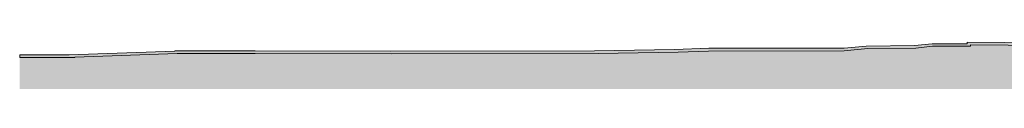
# Model space of a CAD drawing. Header units: millimetres. Extents: x -2957 to 755902, y -5565 to 302042.
# Tile 39 of 65: x 256611 to 294961, y 2404 to 4361. Entities that reach past the tile are written whole.
import ezdxf

# ---------------------------------------------------------------- set-up
doc = ezdxf.new("R2010")
doc.units = ezdxf.units.MM
doc.header["$MEASUREMENT"] = 0
doc.layers.add('0_Ном._пера__19', color=255, linetype='Continuous', lineweight=0)
doc.layers.add('_0 фасадные панели-1_Ном._пера__1', color=7, linetype='Continuous', lineweight=0)

msp = doc.modelspace()

# ---------------------------------------------------------------- hatches: boundary and pattern name
at = {"layer": '0_Ном._пера__19', "linetype": 'Continuous', "lineweight": 0}
msp.add_hatch(color=255, dxfattribs=at).paths.add_polyline_path([(256610.681, 2403.854), (309333.455, 2403.854), (309333.455, 4261.378), (303555.785, 4186.327), (303555.781, 4186.594), (301456.424, 4159.3), (301456.441, 4158.365), (298041.61, 4096.039), (298041.58, 4092.082), (293641.432, 4125.606), (293641.496, 4072.539), (292161.675, 4070.743), (291508.916, 4005.543), (291508.969, 4001.739), (289643.374, 3983.158), (289643.411, 3982.585), (288883.17, 3900.461), (283442.695, 3886.276), (282252.981, 3846.23), (282253.018, 3843.985), (279147.864, 3792.642), (279147.867, 3790.214), (271102.213, 3778.75), (271102.212, 3778.181), (265782.369, 3792.079), (265782.108, 3792.079), (262744.26, 3792.079), (258752.181, 3647.828), (258752.181, 3638.737), (256610.681, 3638.737)])
at = {"layer": '_0 фасадные панели-1_Ном._пера__1', "linetype": 'Continuous', "lineweight": 0}
msp.add_hatch(color=7, dxfattribs=at).paths.add_polyline_path([(256610.681, 3638.737), (256610.681, 3738.737), (258543.532, 3738.737), (258543.474, 3740.351), (262652.453, 3888.827), (262652.453, 3892.079), (262742.453, 3892.079), (265782.369, 3892.079), (271052.475, 3878.311), (271052.474, 3878.679), (279000.192, 3890.004), (279000.189, 3890.214), (282119.352, 3941.788), (283458.873, 4000), (288727.084, 4000.697), (289587.104, 4079.205), (289587.06, 4082.383), (291458.983, 4101.053), (292156.633, 4170.737), (292173.115, 4172.383), (292173.278, 4170.757), (293516.711, 4172.388), (293517.124, 4226.556), (297888.09, 4193.254), (301382.6, 4257.034), (301382.583, 4258.349), (303581.078, 4286.931), (303581.081, 4286.664), (309333.454, 4361.386), (309333.454, 4261.378), (303555.785, 4186.327), (303555.781, 4186.594), (301456.424, 4159.3), (301456.441, 4158.365), (298041.61, 4096.039), (298041.58, 4092.082), (293641.432, 4125.606), (293641.496, 4072.539), (292161.675, 4070.743), (291508.916, 4005.543), (291508.969, 4001.739), (289643.374, 3983.158), (289643.411, 3982.585), (288727.097, 3900.055), (283442.695, 3886.276), (282252.981, 3846.23), (282253.018, 3843.985), (279147.864, 3792.642), (279147.867, 3790.214), (271102.213, 3778.75), (271102.212, 3778.181), (265782.369, 3792.079), (265782.108, 3792.079), (262744.26, 3792.079), (258752.181, 3647.828), (258752.181, 3638.737)])

# ---------------------------------------------------------------- linework, layer by layer
at = {"layer": '_0 фасадные панели-1_Ном._пера__1', "color": 7, "linetype": 'Continuous', "lineweight": 0, "flags": 128}
msp.add_lwpolyline([(298041.58, 4092.082), (293641.432, 4125.606), (293641.496, 4072.539), (292161.675, 4070.743), (291508.916, 4005.543), (291508.969, 4001.739), (289643.374, 3983.158), (289643.411, 3982.585), (288727.097, 3900.055), (283442.695, 3886.276), (282252.981, 3846.23), (282253.018, 3843.985), (279147.864, 3792.642), (279147.867, 3790.214), (271102.213, 3778.75), (271102.212, 3778.181), (265782.369, 3792.079), (265782.108, 3792.079), (262744.26, 3792.079), (258752.181, 3647.828), (258752.181, 3638.737), (256610.681, 3638.737), (256610.681, 3738.737), (258543.532, 3738.737), (258543.474, 3740.351), (262652.453, 3888.827), (262652.453, 3892.079), (262742.453, 3892.079), (265782.369, 3892.079), (271052.475, 3878.311), (271052.474, 3878.679), (279000.192, 3890.004), (279000.189, 3890.214), (282119.352, 3941.788), (283458.873, 4000), (288727.084, 4000.697), (289587.104, 4079.205), (289587.06, 4082.383), (291458.983, 4101.053), (292156.633, 4170.737), (292173.115, 4172.383), (292173.278, 4170.757), (293516.711, 4172.388), (293517.124, 4226.556), (297888.09, 4193.254)], dxfattribs=at)

doc.saveas('drawing.dxf')
